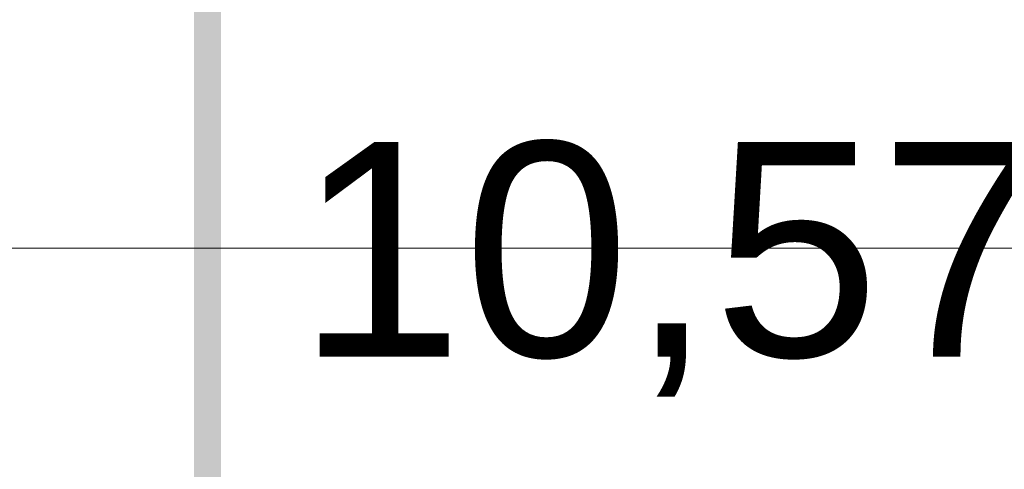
# Model space of a CAD drawing. Extents: x -420 to 300, y 62 to 1112.
# Tile 8 of 256: x -301.57 to -294.22, y 226.2 to 229.56. Entities that reach past the tile are written whole.
import ezdxf

# ---------------------------------------------------------------- set-up
doc = ezdxf.new("R2010")
doc.units = 0
doc.layers.get('0').update_dxf_attribs({"lineweight": 13})
doc.layers.add('00_E_ST_Handlaufleuchte_Kabel', color=3, linetype='Continuous', lineweight=18, true_color=0x00ff00)
doc.layers.add('60- 61 allgemeine Ausstattung- 4 Terrassen', color=9, linetype='Continuous', lineweight=9, true_color=0x808080)
doc.layers.add('00_E_ST_Handlaufleuchte_Kabel_Text', color=7, linetype='Continuous', lineweight=13)
doc.styles.get("Standard").update_dxf_attribs({"font": 'ARIALN.TTF'})

# ---------------------------------------------------------------- blocks, each defined once
blk = doc.blocks.new('Referenz-A06CPUWNL0', base_point=(-395.2377, 76.9534))
at = {"layer": '60- 61 allgemeine Ausstattung- 4 Terrassen', "color": 0}
blk.add_line((-232.8977, 227.8534), (-307.6977, 227.8534), dxfattribs=at)
blk = doc.blocks.new('Polylinie-A06CPV31L0', base_point=(-300.2639, 201.9534))
at = {"color": 0, "linetype": 'ByBlock', "lineweight": -2, "ltscale": 0.18}
blk.add_solid([(-300.0639, 221.1626), (-300.2639, 220.9626), (-300.0639, 230.8081), (-300.2639, 230.8081)], dxfattribs=at)

msp = doc.modelspace()

# ---------------------------------------------------------------- block references
at = {"color": 8, "lineweight": 13, "ltscale": 0.13, "true_color": 0x808080}
msp.add_blockref('Referenz-A06CPUWNL0', (-395.2377, 76.9534), dxfattribs=at)
at = {"layer": '00_E_ST_Handlaufleuchte_Kabel', "ltscale": 0.18}
msp.add_blockref('Polylinie-A06CPV31L0', (-300.2639, 201.9534), dxfattribs=at)

# ---------------------------------------------------------------- texts
at = {"layer": '00_E_ST_Handlaufleuchte_Kabel_Text', "ltscale": 0.13, "char_height": 1.6, "attachment_point": 1}
for s, insert in [('{\\fArial;Kabellänge bis Übergabepunkt:}', (-299.4985, 231.3158)), ('{\\fArial;10,57 m +1m zum Boden = 11,57m}', (-299.4985, 228.6438))]:
    msp.add_mtext(s, dxfattribs=dict(at, insert=insert))

doc.saveas('drawing.dxf')
